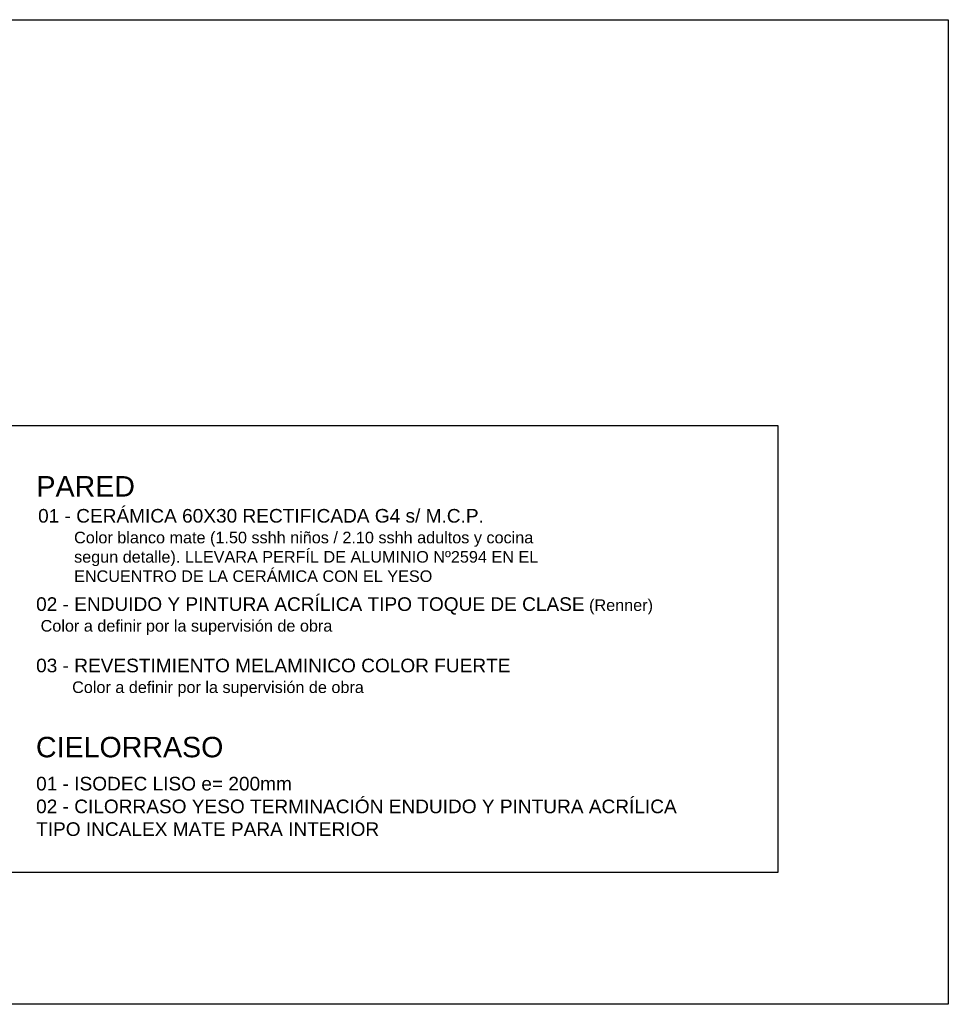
# Model space of a CAD drawing. Header units: metres. Extents: x -4243 to 4656, y 1445 to 4258.
# Tile 41 of 42: x 4536 to 4548, y 1544 to 1557. Entities that reach past the tile are written whole.
import ezdxf

# ---------------------------------------------------------------- set-up
doc = ezdxf.new("R2010")
doc.units = ezdxf.units.M
doc.header["$LTSCALE"] = 0.3
for name, color, linetype in [('A HERRERÍA', 4, 'Continuous'), ('CAIF XREF TERMINACIONES$0$TEXTOS', 2, 'Continuous'), ('X-AUXILIARES', 6, 'Continuous')]:
    doc.layers.add(name, color=color, linetype=linetype)
doc.styles.add('CAIF XREF TERMINACIONES$0$arial', font='arial.ttf')

msp = doc.modelspace()

# ---------------------------------------------------------------- linework, layer by layer
at = {"layer": 'A HERRERÍA'}
msp.add_lwpolyline([(4525.57794, 1556.67192), (4548.39586, 1556.67192), (4548.39586, 1543.72077), (4525.57794, 1543.72077)], close=True, dxfattribs=at)
at = {"layer": 'X-AUXILIARES'}
msp.add_lwpolyline([(4527.39759, 1551.33209), (4546.15362, 1551.33209), (4546.15362, 1545.45662), (4527.39759, 1545.45662)], close=True, dxfattribs=at)

# ---------------------------------------------------------------- texts
at = {"layer": 'CAIF XREF TERMINACIONES$0$TEXTOS', "color": 2, "attachment_point": 1, "style": 'CAIF XREF TERMINACIONES$0$arial'}
for s, insert, char_height, width in [('PARED', (4536.40463, 1550.66864), 0.2691, 8.1872913), ('01 - CERÁMICA 60X30 RECTIFICADA G4 s/ M.C.P.\\P{\\H0.85x;        Color blanco mate (1.50 sshh niños / 2.10 sshh adultos y cocina\\P        segun detalle). LLEVARA PERFÍL DE ALUMINIO Nº2594 EN EL\\P        ENCUENTRO DE LA CERÁMICA CON EL YESO }', (4536.42602, 1550.23595), 0.1794, 13.134149), ('02 - ENDUIDO Y PINTURA ACRÍLICA TIPO TOQUE DE CLASE{\\H0.85x; (Renner) \\P Color a definir por la supervisión de obra\\P\\P}03 - REVESTIMIENTO MELAMINICO COLOR FUERTE       {\\H0.85x;        \\P        Color a definir por la supervisión de obra}', (4536.40011, 1549.07453), 0.1794, 13.134149), ('CIELORRASO', (4536.39782, 1547.23889), 0.2691, 8.1872913), ('01 - ISODEC LISO e= 200mm \\P02 - CILORRASO YESO TERMINACIÓN ENDUIDO Y PINTURA ACRÍLICA  TIPO INCALEX MATE PARA INTERIOR {\\H0.85x;        }                                             ', (4536.40011, 1546.71289), 0.1794, 8.49688)]:
    msp.add_mtext(s, dxfattribs=dict(at, insert=insert, char_height=char_height, width=width))

doc.saveas('drawing.dxf')
